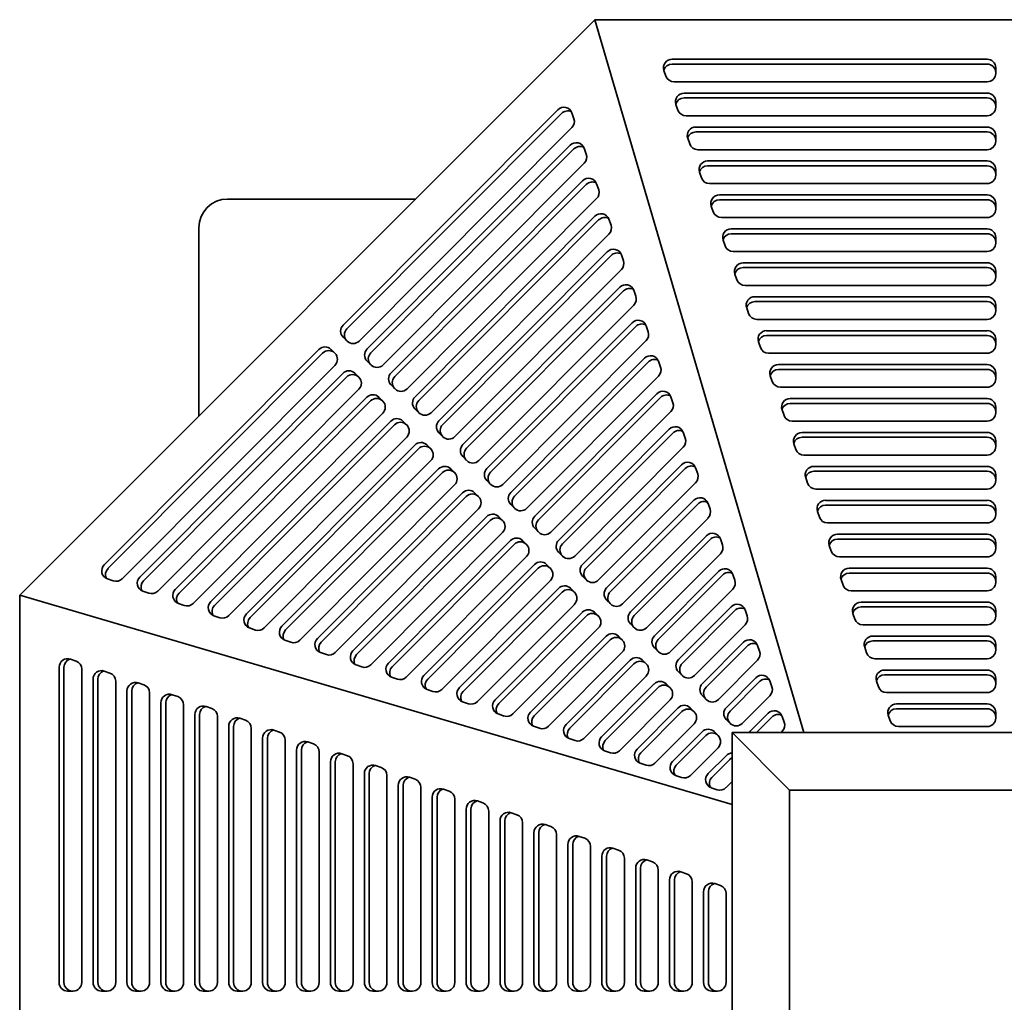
# Model space of a CAD drawing. Header units: millimetres. Extents: x 288 to 973, y 102 to 790.
# Tile 3 of 4: x 288 to 631, y 447 to 790. Entities that reach past the tile are written whole.
import ezdxf

# ---------------------------------------------------------------- set-up
doc = ezdxf.new("R2010")
doc.units = ezdxf.units.MM
doc.header["$LTSCALE"] = 3
doc.layers.add('Krawędzie widoczne(ISO)', color=7, linetype='Continuous', lineweight=35, true_color=0x262659)

msp = doc.modelspace()

# ---------------------------------------------------------------- linework, layer by layer
at = {"layer": 'Krawędzie widoczne(ISO)'}
for p, q in [((287.5, 588.87), (488.13, 789.5)), ((488.13, 789.5), (771.87, 789.5)), ((488.13, 789.5), (561.03, 541)), ((515.05, 775.74), (624.92, 775.74)), ((515.05, 774.06), (624.92, 774.06)), ((627.92, 772.78), (627.92, 770.81)), ((512.9, 769.85), (512.22, 771.82)), ((624.92, 767.86), (515.74, 767.86)), ((519.22, 763.91), (624.92, 763.91)), ((517.06, 758.03), (516.38, 760)), ((519.22, 762.23), (624.92, 762.23)), ((627.92, 760.96), (627.92, 758.98)), ((400.33, 683.06), (475.19, 758.12)), ((401.63, 681.76), (476.48, 756.82)), ((480.08, 757.06), (480.8, 755)), ((624.92, 756.03), (519.9, 756.03)), ((523.33, 752.08), (624.92, 752.08)), ((480.08, 751.89), (405.9, 677.51)), ((523.33, 750.4), (624.92, 750.4)), ((627.92, 749.13), (627.92, 747.16)), ((408.68, 674.73), (479.5, 745.74)), ((521.18, 746.2), (520.49, 748.17)), ((409.98, 673.43), (480.8, 744.44)), ((484.4, 744.68), (485.12, 742.62)), ((624.92, 744.2), (524.02, 744.2)), ((484.4, 739.52), (414.25, 669.18)), ((527.45, 740.26), (624.92, 740.26)), ((527.45, 738.57), (624.92, 738.57)), ((525.29, 734.37), (524.61, 736.34)), ((627.92, 737.3), (627.92, 735.33)), ((417.04, 666.4), (483.82, 733.37)), ((418.34, 665.1), (485.12, 732.07)), ((488.72, 732.31), (489.44, 730.24)), ((624.92, 732.37), (528.13, 732.37)), ((531.56, 728.43), (624.92, 728.43)), ((425.63, 727), (360, 727)), ((488.71, 727.14), (422.61, 660.85)), ((531.56, 726.74), (624.92, 726.74)), ((627.92, 725.47), (627.92, 723.5)), ((529.41, 722.54), (528.72, 724.51)), ((425.39, 658.07), (488.14, 720.99)), ((426.69, 656.77), (489.43, 719.69)), ((493.03, 719.93), (493.75, 717.87)), ((624.92, 720.54), (532.25, 720.54)), ((350, 717), (350, 651.37)), ((493.03, 714.76), (430.96, 652.52)), ((535.68, 716.6), (624.92, 716.6)), ((535.68, 714.91), (624.92, 714.91)), ((533.52, 710.71), (532.84, 712.68)), ((627.92, 713.64), (627.92, 711.67)), ((433.74, 649.74), (492.45, 708.61)), ((497.35, 707.55), (498.07, 705.49)), ((624.92, 708.71), (536.36, 708.71)), ((435.04, 648.44), (493.75, 707.32)), ((539.79, 704.77), (624.92, 704.77)), ((497.35, 702.39), (439.31, 644.19)), ((537.64, 698.88), (536.95, 700.85)), ((539.79, 703.09), (624.92, 703.09)), ((627.92, 701.81), (627.92, 699.84)), ((442.09, 641.41), (496.77, 696.24)), ((443.39, 640.12), (498.07, 694.94)), ((501.67, 695.18), (502.39, 693.12)), ((624.92, 696.89), (540.48, 696.89)), ((543.9, 692.94), (624.92, 692.94)), ((543.9, 691.26), (624.92, 691.26)), ((501.66, 690.01), (447.66, 635.86)), ((541.75, 687.06), (541.07, 689.03)), ((627.92, 689.99), (627.92, 688.01)), ((450.45, 633.09), (501.09, 683.86)), ((624.92, 685.06), (544.59, 685.06)), ((451.75, 631.79), (502.38, 682.56)), ((505.98, 682.8), (506.7, 680.74)), ((548.02, 681.11), (624.92, 681.11)), ((401.69, 677.47), (400.3, 678.85)), ((505.98, 677.64), (456.02, 627.53)), ((545.87, 675.23), (545.18, 677.2)), ((548.02, 679.43), (624.92, 679.43)), ((627.92, 678.16), (627.92, 676.19)), ((317, 599.51), (391.86, 674.56)), ((318.3, 598.21), (393.16, 673.26)), ((396.06, 674.61), (397.46, 673.22)), ((397.36, 673.31), (397.54, 673.13)), ((624.92, 673.23), (548.71, 673.23)), ((410.05, 669.14), (408.65, 670.52)), ((458.8, 624.76), (505.4, 671.49)), ((460.1, 623.46), (506.7, 670.19)), ((510.3, 670.43), (511.02, 668.36)), ((397.43, 669.01), (323.25, 594.63)), ((329.39, 595.22), (400.21, 666.23)), ((404.42, 666.28), (405.81, 664.89)), ((552.13, 669.29), (624.92, 669.29)), ((552.13, 667.6), (624.92, 667.6)), ((627.92, 666.33), (627.92, 664.36)), ((330.69, 593.92), (401.51, 664.94)), ((405.72, 664.98), (405.89, 664.8)), ((510.3, 665.26), (464.37, 619.2)), ((549.98, 663.4), (549.3, 665.37)), ((405.78, 660.68), (335.63, 590.34)), ((418.4, 660.81), (417.01, 662.2)), ((624.92, 661.4), (552.82, 661.4)), ((341.78, 590.94), (408.56, 657.91)), ((343.08, 589.64), (409.86, 656.61)), ((412.77, 657.95), (414.16, 656.56)), ((414.07, 656.65), (414.25, 656.47)), ((467.15, 616.43), (509.72, 659.11)), ((468.45, 615.13), (511.02, 657.81)), ((514.62, 658.05), (515.34, 655.99)), ((556.25, 657.46), (624.92, 657.46)), ((426.75, 652.48), (425.36, 653.87)), ((514.61, 652.88), (472.72, 610.88)), ((554.1, 651.57), (553.41, 653.54)), ((556.25, 655.77), (624.92, 655.77)), ((627.92, 654.5), (627.92, 652.53)), ((414.13, 652.35), (348.02, 586.06)), ((354.17, 586.66), (416.92, 649.58)), ((421.12, 649.62), (422.51, 648.23)), ((624.92, 649.57), (556.93, 649.57)), ((355.47, 585.36), (418.21, 648.28)), ((422.42, 648.32), (422.6, 648.14)), ((475.5, 608.1), (514.04, 646.74)), ((518.93, 645.68), (519.65, 643.61)), ((560.36, 645.63), (624.92, 645.63)), ((422.48, 644.02), (360.41, 581.78)), ((435.1, 644.15), (433.71, 645.54)), ((476.8, 606.8), (515.34, 645.44)), ((560.36, 643.94), (624.92, 643.94)), ((627.92, 642.67), (627.92, 640.7)), ((366.56, 582.38), (425.27, 641.25)), ((367.86, 581.08), (426.57, 639.95)), ((429.47, 641.29), (430.87, 639.9)), ((430.77, 639.99), (430.95, 639.81)), ((518.93, 640.51), (481.07, 602.55)), ((558.21, 639.74), (557.53, 641.71)), ((430.84, 635.69), (372.8, 577.5)), ((443.46, 635.82), (442.06, 637.21)), ((624.92, 637.74), (561.05, 637.74)), ((378.95, 578.09), (433.62, 632.92)), ((437.83, 632.96), (439.22, 631.57)), ((483.86, 599.77), (518.35, 634.36)), ((485.16, 598.47), (519.65, 633.06)), ((523.25, 633.3), (523.97, 631.24)), ((564.48, 633.8), (624.92, 633.8)), ((564.48, 632.12), (624.92, 632.12)), ((380.25, 576.8), (434.92, 631.62)), ((439.13, 631.66), (439.3, 631.48)), ((451.81, 627.49), (450.42, 628.88)), ((562.33, 627.91), (561.64, 629.88)), ((627.92, 630.84), (627.92, 628.87)), ((439.19, 627.37), (385.19, 573.22)), ((523.25, 628.13), (489.43, 594.22)), ((624.92, 625.91), (565.16, 625.91)), ((391.33, 573.81), (441.97, 624.59)), ((392.63, 572.51), (443.27, 623.29)), ((446.18, 624.63), (447.57, 623.24)), ((447.48, 623.33), (447.66, 623.15)), ((492.21, 591.44), (522.67, 621.98)), ((568.59, 621.97), (624.92, 621.97)), ((447.54, 619.04), (397.58, 568.93)), ((460.16, 619.16), (458.77, 620.55)), ((493.51, 590.14), (523.97, 620.68)), ((527.57, 620.92), (528.29, 618.86)), ((568.59, 620.29), (624.92, 620.29)), ((627.92, 619.02), (627.92, 617.04)), ((403.72, 569.53), (450.33, 616.26)), ((405.02, 568.23), (451.63, 614.96)), ((454.53, 616.3), (455.92, 614.91)), ((455.83, 615), (456.01, 614.83)), ((527.57, 615.76), (497.78, 585.89)), ((566.44, 616.08), (565.76, 618.06)), ((468.51, 610.83), (467.12, 612.22)), ((624.92, 614.09), (569.28, 614.09)), ((455.89, 610.71), (409.96, 564.65)), ((416.11, 565.25), (458.68, 607.93)), ((462.89, 607.97), (464.28, 606.58)), ((500.56, 583.11), (526.99, 609.61)), ((501.86, 581.81), (528.29, 608.31)), ((531.88, 608.55), (532.6, 606.48)), ((572.71, 610.14), (624.92, 610.14)), ((572.71, 608.46), (624.92, 608.46)), ((417.41, 563.95), (459.98, 606.63)), ((464.18, 606.67), (464.36, 606.5)), ((570.56, 604.26), (569.87, 606.23)), ((627.92, 607.19), (627.92, 605.22)), ((464.25, 602.38), (422.35, 560.37)), ((476.87, 602.5), (475.47, 603.89)), ((531.88, 603.38), (506.13, 577.56)), ((624.92, 602.26), (573.39, 602.26)), ((428.5, 560.97), (467.03, 599.6)), ((429.8, 559.67), (468.33, 598.3)), ((471.24, 599.64), (472.63, 598.26)), ((472.54, 598.34), (472.71, 598.17)), ((576.82, 598.32), (624.92, 598.32)), ((320.14, 593.9), (318.08, 594.61)), ((485.22, 594.18), (483.83, 595.56)), ((508.92, 574.78), (531.3, 597.23)), ((510.21, 573.48), (532.6, 595.93)), ((536.2, 596.17), (536.92, 594.11)), ((574.67, 592.43), (573.99, 594.4)), ((576.82, 596.63), (624.92, 596.63)), ((627.92, 595.36), (627.92, 593.39)), ((472.6, 594.05), (434.74, 556.09)), ((440.89, 556.68), (475.38, 591.27)), ((479.59, 591.31), (480.98, 589.93)), ((536.2, 591), (514.48, 569.23)), ((536, 515.98), (287.5, 588.87)), ((287.5, 305.14), (287.5, 588.87)), ((332.53, 589.61), (330.47, 590.33)), ((442.19, 555.38), (476.68, 589.97)), ((480.89, 590.02), (481.07, 589.84)), ((624.92, 590.43), (577.51, 590.43)), ((344.92, 585.33), (342.85, 586.05)), ((480.95, 585.72), (447.13, 551.81)), ((493.57, 585.85), (492.18, 587.23)), ((517.27, 566.45), (535.62, 584.86)), ((580.94, 586.49), (624.92, 586.49)), ((580.94, 584.8), (624.92, 584.8)), ((357.31, 581.05), (355.24, 581.76)), ((453.28, 552.4), (483.74, 582.94)), ((454.58, 551.1), (485.04, 581.64)), ((487.94, 582.99), (489.33, 581.6)), ((489.24, 581.69), (489.42, 581.51)), ((518.57, 565.15), (536.92, 583.56)), ((540.52, 583.8), (541.24, 581.73)), ((578.79, 580.6), (578.1, 582.57)), ((627.92, 583.53), (627.92, 581.56)), ((369.7, 576.77), (367.63, 577.48)), ((489.3, 577.39), (459.52, 547.52)), ((501.92, 577.52), (500.53, 578.91)), ((540.52, 578.63), (522.84, 560.9)), ((624.92, 578.6), (581.62, 578.6)), ((465.67, 548.12), (492.09, 574.61)), ((496.3, 574.66), (497.69, 573.27)), ((585.05, 574.66), (624.92, 574.66)), ((382.08, 572.49), (380.02, 573.2)), ((466.96, 546.82), (493.39, 573.32)), ((497.59, 573.36), (497.77, 573.18)), ((510.28, 569.19), (508.88, 570.58)), ((525.62, 558.12), (539.94, 572.48)), ((526.92, 556.83), (541.24, 571.18)), ((544.84, 571.42), (545.55, 569.36)), ((582.9, 568.77), (582.22, 570.74)), ((585.05, 572.97), (624.92, 572.97)), ((627.92, 571.7), (627.92, 569.73)), ((394.47, 568.2), (392.41, 568.92)), ((497.66, 569.06), (471.91, 543.24)), ((624.92, 566.77), (585.74, 566.77)), ((301.26, 453.92), (301.26, 563.78)), ((302.95, 453.92), (302.95, 563.78)), ((305.18, 566.62), (307.15, 565.94)), ((406.86, 563.92), (404.8, 564.63)), ((478.05, 543.84), (500.44, 566.29)), ((479.35, 542.54), (501.74, 564.99)), ((504.65, 566.33), (506.04, 564.94)), ((505.95, 565.03), (506.13, 564.85)), ((544.83, 566.25), (531.19, 552.57)), ((309.15, 563.1), (309.15, 453.92)), ((317.01, 562.46), (318.98, 561.77)), ((419.25, 559.64), (417.19, 560.35)), ((506.01, 560.73), (484.29, 538.96)), ((518.63, 560.86), (517.24, 562.25)), ((533.97, 549.8), (544.25, 560.1)), ((589.17, 562.83), (624.92, 562.83)), ((589.17, 561.15), (624.92, 561.15)), ((627.92, 559.87), (627.92, 557.9)), ((313.09, 453.92), (313.09, 559.62)), ((314.78, 453.92), (314.78, 559.62)), ((320.98, 558.94), (320.98, 453.92)), ((328.84, 558.34), (330.81, 557.66)), ((490.44, 539.55), (508.79, 557.96)), ((491.74, 538.26), (510.09, 556.66)), ((513, 558), (514.39, 556.61)), ((514.3, 556.7), (514.48, 556.52)), ((535.27, 548.5), (545.55, 558.8)), ((549.15, 559.04), (549.87, 556.98)), ((587.02, 556.94), (586.33, 558.91)), ((324.92, 453.92), (324.92, 555.51)), ((326.6, 453.92), (326.6, 555.51)), ((332.81, 554.82), (332.81, 453.92)), ((340.66, 554.23), (342.64, 553.54)), ((431.64, 555.36), (429.57, 556.07)), ((526.98, 552.53), (525.59, 553.92)), ((549.15, 553.88), (539.54, 544.24)), ((624.92, 554.94), (589.85, 554.94)), ((336.75, 453.92), (336.75, 551.39)), ((338.43, 453.92), (338.43, 551.39)), ((344.63, 550.71), (344.63, 453.92)), ((352.49, 550.11), (354.46, 549.43)), ((444.03, 551.07), (441.96, 551.79)), ((514.36, 552.4), (496.68, 534.68)), ((502.83, 535.27), (517.15, 549.63)), ((521.35, 549.67), (522.75, 548.28)), ((593.28, 551), (624.92, 551)), ((348.58, 453.92), (348.58, 547.28)), ((350.26, 453.92), (350.26, 547.28)), ((356.46, 546.59), (356.46, 453.92)), ((456.42, 546.79), (454.35, 547.51)), ((504.13, 533.97), (518.45, 548.33)), ((522.65, 548.37), (522.83, 548.19)), ((542.33, 541.47), (548.57, 547.73)), ((544.46, 541), (549.87, 546.43)), ((553.47, 546.67), (554.19, 544.61)), ((591.13, 545.11), (590.44, 547.09)), ((593.28, 549.32), (624.92, 549.32)), ((627.92, 548.04), (627.92, 546.07)), ((360.41, 453.92), (360.41, 543.16)), ((362.09, 453.92), (362.09, 543.16)), ((364.32, 546), (366.29, 545.31)), ((468.8, 542.51), (466.74, 543.22)), ((522.72, 544.07), (509.07, 530.39)), ((535.33, 544.2), (533.94, 545.59)), ((624.92, 543.12), (593.97, 543.12)), ((368.29, 542.48), (368.29, 453.92)), ((376.15, 541.88), (378.12, 541.2)), ((515.22, 530.99), (525.5, 541.3)), ((516.52, 529.69), (526.8, 540)), ((529.71, 541.34), (531.1, 539.95)), ((531.01, 540.04), (531.18, 539.86)), ((556, 521), (536, 541)), ((536, 541), (536, 353)), ((724, 541), (536, 541)), ((553.47, 541.5), (552.97, 541)), ((372.23, 453.92), (372.23, 539.05)), ((373.92, 453.92), (373.92, 539.05)), ((380.12, 538.36), (380.12, 453.92)), ((387.98, 537.77), (389.95, 537.08)), ((481.19, 538.23), (479.13, 538.94)), ((531.07, 535.75), (521.46, 526.11)), ((384.06, 453.92), (384.06, 534.93)), ((385.75, 453.92), (385.75, 534.93)), ((391.95, 534.25), (391.95, 453.92)), ((399.81, 533.65), (401.78, 532.97)), ((493.58, 533.95), (491.52, 534.66)), ((527.61, 526.71), (533.85, 532.97)), ((395.89, 453.92), (395.89, 530.82)), ((397.58, 453.92), (397.58, 530.82)), ((403.78, 530.13), (403.78, 453.92)), ((411.64, 529.54), (413.61, 528.85)), ((505.97, 529.66), (503.9, 530.38)), ((528.91, 525.41), (535.15, 531.67)), ((407.72, 453.92), (407.72, 526.7)), ((409.4, 453.92), (409.4, 526.7)), ((415.6, 526.02), (415.6, 453.92)), ((518.36, 525.38), (516.29, 526.09)), ((419.55, 453.92), (419.55, 522.59)), ((421.23, 453.92), (421.23, 522.59)), ((423.46, 525.43), (425.44, 524.74)), ((536, 523.99), (533.85, 521.83)), ((427.43, 521.9), (427.43, 453.92)), ((435.29, 521.31), (437.26, 520.62)), ((530.75, 521.1), (528.68, 521.81)), ((556, 373), (556, 521)), ((556, 521), (704, 521)), ((431.38, 453.92), (431.38, 518.47)), ((433.06, 453.92), (433.06, 518.47)), ((439.26, 517.79), (439.26, 453.92)), ((447.12, 517.2), (449.09, 516.51)), ((443.2, 453.92), (443.2, 514.36)), ((444.89, 453.92), (444.89, 514.36)), ((451.09, 513.67), (451.09, 453.92)), ((458.95, 513.08), (460.92, 512.39)), ((455.03, 453.92), (455.03, 510.24)), ((456.72, 453.92), (456.72, 510.24)), ((462.92, 509.56), (462.92, 453.92)), ((470.78, 508.97), (472.75, 508.28)), ((466.86, 453.92), (466.86, 506.13)), ((468.55, 453.92), (468.55, 506.13)), ((474.75, 505.44), (474.75, 453.92)), ((482.61, 504.85), (484.58, 504.17)), ((478.69, 453.92), (478.69, 502.01)), ((480.37, 453.92), (480.37, 502.01)), ((486.58, 501.33), (486.58, 453.92)), ((494.43, 500.74), (496.41, 500.05)), ((490.52, 453.92), (490.52, 497.9)), ((492.2, 453.92), (492.2, 497.9)), ((498.4, 497.21), (498.4, 453.92)), ((506.26, 496.62), (508.23, 495.94)), ((502.35, 453.92), (502.35, 493.78)), ((504.03, 453.92), (504.03, 493.78)), ((510.23, 493.1), (510.23, 453.92)), ((518.09, 492.51), (520.06, 491.82)), ((514.17, 453.92), (514.17, 489.67)), ((515.86, 453.92), (515.86, 489.67)), ((522.06, 488.98), (522.06, 453.92)), ((529.92, 488.39), (531.89, 487.71)), ((526, 453.92), (526, 485.55)), ((527.69, 453.92), (527.69, 485.55)), ((533.89, 484.87), (533.89, 453.92)), ((306.19, 450.92), (304.22, 450.92)), ((318.02, 450.92), (316.05, 450.92)), ((329.85, 450.92), (327.88, 450.92)), ((341.68, 450.92), (339.71, 450.92)), ((353.51, 450.92), (351.53, 450.92)), ((365.33, 450.92), (363.36, 450.92)), ((377.16, 450.92), (375.19, 450.92)), ((388.99, 450.92), (387.02, 450.92)), ((400.82, 450.92), (398.85, 450.92)), ((412.65, 450.92), (410.68, 450.92)), ((424.48, 450.92), (422.5, 450.92)), ((436.3, 450.92), (434.33, 450.92)), ((448.13, 450.92), (446.16, 450.92)), ((459.96, 450.92), (457.99, 450.92)), ((471.79, 450.92), (469.82, 450.92)), ((483.62, 450.92), (481.65, 450.92)), ((495.45, 450.92), (493.48, 450.92)), ((507.27, 450.92), (505.3, 450.92)), ((519.1, 450.92), (517.13, 450.92)), ((530.93, 450.92), (528.96, 450.92))]:
    msp.add_line(p, q, dxfattribs=at)
msp.add_arc((360, 717), 10, 90, 180, dxfattribs=at)
for centre, major_axis, ratio, start_param, end_param in [((515.05, 772.78), (-3, 0), 0.985702, 4.712389, 6.613523), ((515.05, 771.1), (-3, 0), 0.985702, 4.712389, 5.994283), ((624.92, 772.78), (3, 0), 0.985702, 0, 1.570796), ((624.92, 771.1), (3, 0), 0.985702, 0, 1.570796), ((515.74, 770.81), (-3, 0), 0.985702, 0.330338, 1.570796), ((624.92, 770.81), (3, 0), 0.985702, 4.712389, 6.283185), ((519.22, 760.96), (-3, 0), 0.985702, 4.712389, 6.613523), ((624.92, 760.96), (3, 0), 0.985702, 0, 1.570796), ((477.27, 756.04), (2.12, 2.12), 0.982976, 5.840081, 7.855368), ((519.22, 759.27), (-3, 0), 0.985702, 4.712389, 5.994283), ((624.92, 759.27), (3, 0), 0.985702, 0, 1.570796), ((624.92, 758.98), (3, 0), 0.985702, 4.712389, 6.283185), ((478.57, 754.74), (2.12, 2.12), 0.982976, 0.316799, 1.572183), ((519.9, 758.98), (-3, 0), 0.985702, 0.330338, 1.570796), ((477.99, 753.97), (-2.12, -2.12), 0.982976, 1.572183, 2.698488), ((523.33, 749.13), (-3, 0), 0.985702, 4.712389, 6.613523), ((624.92, 749.13), (3, 0), 0.985702, 0, 1.570796), ((523.33, 747.44), (-3, 0), 0.985702, 4.712389, 5.994283), ((624.92, 747.44), (3, 0), 0.985702, 0, 1.570796), ((481.59, 743.66), (2.12, 2.12), 0.982976, 5.840081, 7.855368), ((482.89, 742.36), (2.12, 2.12), 0.982976, 0.316799, 1.572183), ((524.02, 747.16), (-3, 0), 0.985702, 0.330338, 1.570796), ((624.92, 747.16), (3, 0), 0.985702, 4.712389, 6.283185), ((482.31, 741.6), (-2.12, -2.12), 0.982976, 1.572183, 2.698488), ((527.45, 737.3), (-3, 0), 0.985702, 4.712389, 6.613523), ((527.45, 735.61), (-3, 0), 0.985702, 4.712389, 5.994283), ((624.92, 737.3), (3, 0), 0.985702, 0, 1.570796), ((624.92, 735.61), (3, 0), 0.985702, 0, 1.570796), ((624.92, 735.33), (3, 0), 0.985702, 4.712389, 6.283185), ((485.91, 731.28), (2.12, 2.12), 0.982976, 5.840081, 7.855368), ((487.21, 729.99), (2.12, 2.12), 0.982976, 0.316799, 1.572183), ((528.13, 735.33), (-3, 0), 0.985702, 0.330338, 1.570796), ((486.63, 729.22), (-2.12, -2.12), 0.982976, 1.572183, 2.698488), ((531.56, 725.47), (-3, 0), 0.985702, 4.712389, 6.613523), ((624.92, 725.47), (3, 0), 0.985702, 0, 1.570796), ((531.56, 723.79), (-3, 0), 0.985702, 4.712389, 5.994283), ((624.92, 723.79), (3, 0), 0.985702, 0, 1.570796), ((490.22, 718.91), (2.12, 2.12), 0.982976, 5.840081, 7.855368), ((532.25, 723.5), (-3, 0), 0.985702, 0.330338, 1.570796), ((624.92, 723.5), (3, 0), 0.985702, 4.712389, 6.283185), ((491.52, 717.61), (2.12, 2.12), 0.982976, 0.316799, 1.572183), ((490.94, 716.85), (-2.12, -2.12), 0.982976, 1.572183, 2.698488), ((535.68, 713.64), (-3, 0), 0.985702, 4.712389, 6.613523), ((535.68, 711.96), (-3, 0), 0.985702, 4.712389, 5.994283), ((624.92, 713.64), (3, 0), 0.985702, 0, 1.570796), ((624.92, 711.96), (3, 0), 0.985702, 0, 1.570796), ((624.92, 711.67), (3, 0), 0.985702, 4.712389, 6.283185), ((494.54, 706.53), (2.12, 2.12), 0.982976, 5.840081, 7.855368), ((495.84, 705.23), (2.12, 2.12), 0.982976, 0.316799, 1.572183), ((536.36, 711.67), (-3, 0), 0.985702, 0.330338, 1.570796), ((495.26, 704.47), (-2.12, -2.12), 0.982976, 1.572183, 2.698488), ((539.79, 701.81), (-3, 0), 0.985702, 4.712389, 6.613523), ((624.92, 701.81), (3, 0), 0.985702, 0, 1.570796), ((539.79, 700.13), (-3, 0), 0.985702, 4.712389, 5.994283), ((624.92, 700.13), (3, 0), 0.985702, 0, 1.570796), ((498.86, 694.16), (2.12, 2.12), 0.982976, 5.840081, 7.855368), ((540.48, 699.84), (-3, 0), 0.985702, 0.330338, 1.570796), ((624.92, 699.84), (3, 0), 0.985702, 4.712389, 6.283185), ((500.16, 692.86), (2.12, 2.12), 0.982976, 0.316799, 1.572183), ((499.58, 692.09), (-2.12, -2.12), 0.982976, 1.572183, 2.698488), ((543.9, 689.99), (-3, 0), 0.985702, 4.712389, 6.613523), ((543.9, 688.3), (-3, 0), 0.985702, 4.712389, 5.994283), ((624.92, 689.99), (3, 0), 0.985702, 0, 1.570796), ((624.92, 688.3), (3, 0), 0.985702, 0, 1.570796), ((544.59, 688.01), (-3, 0), 0.985702, 0.330338, 1.570796), ((624.92, 688.01), (3, 0), 0.985702, 4.712389, 6.283185), ((503.17, 681.78), (2.12, 2.12), 0.982976, 5.840081, 7.855368), ((504.47, 680.48), (2.12, 2.12), 0.982976, 0.316799, 1.572183), ((402.42, 680.98), (-2.12, -2.12), 0.982976, 4.713776, 6.284572), ((403.72, 679.68), (-2.12, -2.12), 0.982976, 4.713776, 6.242999), ((503.89, 679.72), (-2.12, -2.12), 0.982976, 1.572183, 2.698488), ((548.02, 678.16), (-3, 0), 0.985702, 4.712389, 6.613523), ((624.92, 678.16), (3, 0), 0.985702, 0, 1.570796), ((403.81, 679.59), (-2.12, -2.12), 0.982976, 0.001387, 1.572183), ((548.02, 676.47), (-3, 0), 0.985702, 4.712389, 5.994283), ((624.92, 676.47), (3, 0), 0.985702, 0, 1.570796), ((393.95, 672.48), (2.12, 2.12), 0.982976, 0.001387, 1.572183), ((395.25, 671.18), (2.12, 2.12), 0.982976, 0.001387, 1.572183), ((395.34, 671.09), (2.12, 2.12), 0.982976, 4.713776, 6.284572), ((410.77, 672.65), (-2.12, -2.12), 0.982976, 4.713776, 6.284572), ((412.07, 671.35), (-2.12, -2.12), 0.982976, 4.713776, 6.242999), ((548.71, 676.19), (-3, 0), 0.985702, 0.330338, 1.570796), ((624.92, 676.19), (3, 0), 0.985702, 4.712389, 6.283185), ((507.49, 669.4), (2.12, 2.12), 0.982976, 5.840081, 7.855368), ((508.79, 668.11), (2.12, 2.12), 0.982976, 0.316799, 1.572183), ((402.3, 664.15), (2.12, 2.12), 0.982976, 0.001387, 1.572183), ((412.16, 671.26), (-2.12, -2.12), 0.982976, 0.001387, 1.572183), ((419.12, 664.32), (-2.12, -2.12), 0.982976, 4.713776, 6.284572), ((508.21, 667.34), (-2.12, -2.12), 0.982976, 1.572183, 2.698488), ((552.13, 666.33), (-3, 0), 0.985702, 4.712389, 6.613523), ((552.13, 664.64), (-3, 0), 0.985702, 4.712389, 5.994283), ((624.92, 666.33), (3, 0), 0.985702, 0, 1.570796), ((624.92, 664.64), (3, 0), 0.985702, 0, 1.570796), ((403.6, 662.85), (2.12, 2.12), 0.982976, 0.001387, 1.572183), ((403.69, 662.76), (2.12, 2.12), 0.982976, 4.713776, 6.284572), ((420.42, 663.02), (-2.12, -2.12), 0.982976, 4.713776, 6.242999), ((552.82, 664.36), (-3, 0), 0.985702, 0.330338, 1.570796), ((624.92, 664.36), (3, 0), 0.985702, 4.712389, 6.283185), ((420.52, 662.93), (-2.12, -2.12), 0.982976, 0.001387, 1.572183), ((511.81, 657.03), (2.12, 2.12), 0.982976, 5.840081, 7.855368), ((410.65, 655.82), (2.12, 2.12), 0.982976, 0.001387, 1.572183), ((411.95, 654.52), (2.12, 2.12), 0.982976, 0.001387, 1.572183), ((412.04, 654.43), (2.12, 2.12), 0.982976, 4.713776, 6.284572), ((427.48, 655.99), (-2.12, -2.12), 0.982976, 4.713776, 6.284572), ((428.78, 654.69), (-2.12, -2.12), 0.982976, 4.713776, 6.242999), ((513.11, 655.73), (2.12, 2.12), 0.982976, 0.316799, 1.572183), ((512.53, 654.97), (-2.12, -2.12), 0.982976, 1.572183, 2.698488), ((556.25, 654.5), (-3, 0), 0.985702, 4.712389, 6.613523), ((624.92, 654.5), (3, 0), 0.985702, 0, 1.570796), ((428.87, 654.6), (-2.12, -2.12), 0.982976, 0.001387, 1.572183), ((556.25, 652.82), (-3, 0), 0.985702, 4.712389, 5.994283), ((624.92, 652.82), (3, 0), 0.985702, 0, 1.570796), ((624.92, 652.53), (3, 0), 0.985702, 4.712389, 6.283185), ((419, 647.49), (2.12, 2.12), 0.982976, 0.001387, 1.572183), ((420.3, 646.19), (2.12, 2.12), 0.982976, 0.001387, 1.572183), ((435.83, 647.66), (-2.12, -2.12), 0.982976, 4.713776, 6.284572), ((556.93, 652.53), (-3, 0), 0.985702, 0.330338, 1.570796), ((420.4, 646.11), (2.12, 2.12), 0.982976, 4.713776, 6.284572), ((437.13, 646.36), (-2.12, -2.12), 0.982976, 4.713776, 6.242999), ((516.12, 644.65), (2.12, 2.12), 0.982976, 5.840081, 7.855368), ((517.42, 643.35), (2.12, 2.12), 0.982976, 0.316799, 1.572183), ((560.36, 642.67), (-3, 0), 0.985702, 4.712389, 6.613523), ((624.92, 642.67), (3, 0), 0.985702, 0, 1.570796), ((427.36, 639.16), (2.12, 2.12), 0.982976, 0.001387, 1.572183), ((437.22, 646.27), (-2.12, -2.12), 0.982976, 0.001387, 1.572183), ((516.84, 642.59), (-2.12, -2.12), 0.982976, 1.572183, 2.698488), ((560.36, 640.99), (-3, 0), 0.985702, 4.712389, 5.994283), ((624.92, 640.99), (3, 0), 0.985702, 0, 1.570796), ((428.66, 637.87), (2.12, 2.12), 0.982976, 0.001387, 1.572183), ((428.75, 637.78), (2.12, 2.12), 0.982976, 4.713776, 6.284572), ((444.18, 639.33), (-2.12, -2.12), 0.982976, 4.713776, 6.284572), ((445.48, 638.03), (-2.12, -2.12), 0.982976, 4.713776, 6.242999), ((561.05, 640.7), (-3, 0), 0.985702, 0.330338, 1.570796), ((624.92, 640.7), (3, 0), 0.985702, 4.712389, 6.283185), ((445.57, 637.94), (-2.12, -2.12), 0.982976, 0.001387, 1.572183), ((520.44, 632.28), (2.12, 2.12), 0.982976, 5.840081, 7.855368), ((435.71, 630.84), (2.12, 2.12), 0.982976, 0.001387, 1.572183), ((437.01, 629.54), (2.12, 2.12), 0.982976, 0.001387, 1.572183), ((452.54, 631), (-2.12, -2.12), 0.982976, 4.713776, 6.284572), ((521.74, 630.98), (2.12, 2.12), 0.982976, 0.316799, 1.572183), ((564.48, 630.84), (-3, 0), 0.985702, 4.712389, 6.613523), ((564.48, 629.16), (-3, 0), 0.985702, 4.712389, 5.994283), ((624.92, 630.84), (3, 0), 0.985702, 0, 1.570796), ((624.92, 629.16), (3, 0), 0.985702, 0, 1.570796), ((437.1, 629.45), (2.12, 2.12), 0.982976, 4.713776, 6.284572), ((453.83, 629.7), (-2.12, -2.12), 0.982976, 4.713776, 6.242999), ((521.16, 630.21), (-2.12, -2.12), 0.982976, 1.572183, 2.698488), ((624.92, 628.87), (3, 0), 0.985702, 4.712389, 6.283185), ((444.06, 622.51), (2.12, 2.12), 0.982976, 0.001387, 1.572183), ((453.93, 629.62), (-2.12, -2.12), 0.982976, 0.001387, 1.572183), ((565.16, 628.87), (-3, 0), 0.985702, 0.330338, 1.570796), ((445.36, 621.21), (2.12, 2.12), 0.982976, 0.001387, 1.572183), ((445.45, 621.12), (2.12, 2.12), 0.982976, 4.713776, 6.284572), ((460.89, 622.67), (-2.12, -2.12), 0.982976, 4.713776, 6.284572), ((462.19, 621.38), (-2.12, -2.12), 0.982976, 4.713776, 6.242999), ((524.76, 619.9), (2.12, 2.12), 0.982976, 5.840081, 7.855368), ((526.06, 618.6), (2.12, 2.12), 0.982976, 0.316799, 1.572183), ((568.59, 619.02), (-3, 0), 0.985702, 4.712389, 6.613523), ((624.92, 619.02), (3, 0), 0.985702, 0, 1.570796), ((462.28, 621.29), (-2.12, -2.12), 0.982976, 0.001387, 1.572183), ((525.48, 617.84), (-2.12, -2.12), 0.982976, 1.572183, 2.698488), ((568.59, 617.33), (-3, 0), 0.985702, 4.712389, 5.994283), ((624.92, 617.33), (3, 0), 0.985702, 0, 1.570796), ((452.41, 614.18), (2.12, 2.12), 0.982976, 0.001387, 1.572183), ((453.71, 612.88), (2.12, 2.12), 0.982976, 0.001387, 1.572183), ((453.81, 612.79), (2.12, 2.12), 0.982976, 4.713776, 6.284572), ((469.24, 614.35), (-2.12, -2.12), 0.982976, 4.713776, 6.284572), ((470.54, 613.05), (-2.12, -2.12), 0.982976, 4.713776, 6.242999), ((569.28, 617.04), (-3, 0), 0.985702, 0.330338, 1.570796), ((624.92, 617.04), (3, 0), 0.985702, 4.712389, 6.283185), ((460.77, 605.85), (2.12, 2.12), 0.982976, 0.001387, 1.572183), ((470.63, 612.96), (-2.12, -2.12), 0.982976, 0.001387, 1.572183), ((477.59, 606.02), (-2.12, -2.12), 0.982976, 4.713776, 6.284572), ((529.07, 607.53), (2.12, 2.12), 0.982976, 5.840081, 7.855368), ((530.37, 606.23), (2.12, 2.12), 0.982976, 0.316799, 1.572183), ((572.71, 607.19), (-3, 0), 0.985702, 4.712389, 6.613523), ((572.71, 605.5), (-3, 0), 0.985702, 4.712389, 5.994283), ((624.92, 607.19), (3, 0), 0.985702, 0, 1.570796), ((624.92, 605.5), (3, 0), 0.985702, 0, 1.570796), ((462.07, 604.55), (2.12, 2.12), 0.982976, 0.001387, 1.572183), ((462.16, 604.46), (2.12, 2.12), 0.982976, 4.713776, 6.284572), ((478.89, 604.72), (-2.12, -2.12), 0.982976, 4.713776, 6.242999), ((529.79, 605.46), (-2.12, -2.12), 0.982976, 1.572183, 2.698488), ((624.92, 605.22), (3, 0), 0.985702, 4.712389, 6.283185), ((478.99, 604.63), (-2.12, -2.12), 0.982976, 0.001387, 1.572183), ((573.39, 605.22), (-3, 0), 0.985702, 0.330338, 1.570796), ((319.09, 597.42), (-2.12, -2.12), 0.982976, 4.713776, 6.729063), ((320.39, 596.12), (-2.12, -2.12), 0.982976, 4.713776, 5.966386), ((469.12, 597.52), (2.12, 2.12), 0.982976, 0.001387, 1.572183), ((470.42, 596.22), (2.12, 2.12), 0.982976, 0.001387, 1.572183), ((470.51, 596.13), (2.12, 2.12), 0.982976, 4.713776, 6.284572), ((485.95, 597.69), (-2.12, -2.12), 0.982976, 4.713776, 6.284572), ((487.24, 596.39), (-2.12, -2.12), 0.982976, 4.713776, 6.242999), ((533.39, 595.15), (2.12, 2.12), 0.982976, 5.840081, 7.855368), ((576.82, 595.36), (-3, 0), 0.985702, 4.712389, 6.613523), ((624.92, 595.36), (3, 0), 0.985702, 0, 1.570796), ((321.16, 596.71), (-2.12, -2.12), 0.982976, 0.445878, 1.572183), ((331.48, 593.14), (-2.12, -2.12), 0.982976, 4.713776, 6.729063), ((487.34, 596.3), (-2.12, -2.12), 0.982976, 0.001387, 1.572183), ((534.69, 593.85), (2.12, 2.12), 0.982976, 0.316799, 1.572183), ((576.82, 593.67), (-3, 0), 0.985702, 4.712389, 5.994283), ((624.92, 593.67), (3, 0), 0.985702, 0, 1.570796), ((332.78, 591.84), (-2.12, -2.12), 0.982976, 4.713776, 5.966386), ((343.87, 588.86), (-2.12, -2.12), 0.982976, 4.713776, 6.729063), ((477.47, 589.19), (2.12, 2.12), 0.982976, 0.001387, 1.572183), ((478.77, 587.89), (2.12, 2.12), 0.982976, 0.001387, 1.572183), ((494.3, 589.36), (-2.12, -2.12), 0.982976, 4.713776, 6.284572), ((534.11, 593.09), (-2.12, -2.12), 0.982976, 1.572183, 2.698488), ((577.51, 593.39), (-3, 0), 0.985702, 0.330338, 1.570796), ((624.92, 593.39), (3, 0), 0.985702, 4.712389, 6.283185), ((333.55, 592.43), (-2.12, -2.12), 0.982976, 0.445878, 1.572183), ((345.17, 587.56), (-2.12, -2.12), 0.982976, 4.713776, 5.966386), ((478.86, 587.8), (2.12, 2.12), 0.982976, 4.713776, 6.284572), ((495.6, 588.06), (-2.12, -2.12), 0.982976, 4.713776, 6.242999), ((345.93, 588.14), (-2.12, -2.12), 0.982976, 0.445878, 1.572183), ((356.26, 584.58), (-2.12, -2.12), 0.982976, 4.713776, 6.729063), ((357.56, 583.28), (-2.12, -2.12), 0.982976, 4.713776, 5.966386), ((485.82, 580.86), (2.12, 2.12), 0.982976, 0.001387, 1.572183), ((495.69, 587.97), (-2.12, -2.12), 0.982976, 0.001387, 1.572183), ((537.71, 582.77), (2.12, 2.12), 0.982976, 5.840081, 7.855368), ((539.01, 581.47), (2.12, 2.12), 0.982976, 0.316799, 1.572183), ((580.94, 583.53), (-3, 0), 0.985702, 4.712389, 6.613523), ((580.94, 581.84), (-3, 0), 0.985702, 4.712389, 5.994283), ((624.92, 583.53), (3, 0), 0.985702, 0, 1.570796), ((624.92, 581.84), (3, 0), 0.985702, 0, 1.570796), ((358.32, 583.86), (-2.12, -2.12), 0.982976, 0.445878, 1.572183), ((368.65, 580.29), (-2.12, -2.12), 0.982976, 4.713776, 6.729063), ((369.95, 579), (-2.12, -2.12), 0.982976, 4.713776, 5.966386), ((487.12, 579.56), (2.12, 2.12), 0.982976, 0.001387, 1.572183), ((487.22, 579.47), (2.12, 2.12), 0.982976, 4.713776, 6.284572), ((502.65, 581.03), (-2.12, -2.12), 0.982976, 4.713776, 6.284572), ((503.95, 579.73), (-2.12, -2.12), 0.982976, 4.713776, 6.242999), ((538.43, 580.71), (-2.12, -2.12), 0.982976, 1.572183, 2.698488), ((581.62, 581.56), (-3, 0), 0.985702, 0.330338, 1.570796), ((624.92, 581.56), (3, 0), 0.985702, 4.712389, 6.283185), ((370.71, 579.58), (-2.12, -2.12), 0.982976, 0.445878, 1.572183), ((381.03, 576.01), (-2.12, -2.12), 0.982976, 4.713776, 6.729063), ((504.04, 579.64), (-2.12, -2.12), 0.982976, 0.001387, 1.572183), ((382.33, 574.71), (-2.12, -2.12), 0.982976, 4.713776, 5.966386), ((393.42, 571.73), (-2.12, -2.12), 0.982976, 4.713776, 6.729063), ((494.18, 572.53), (2.12, 2.12), 0.982976, 0.001387, 1.572183), ((495.48, 571.23), (2.12, 2.12), 0.982976, 0.001387, 1.572183), ((511, 572.7), (-2.12, -2.12), 0.982976, 4.713776, 6.284572), ((542.02, 570.4), (2.12, 2.12), 0.982976, 5.840081, 7.855368), ((585.05, 571.7), (-3, 0), 0.985702, 4.712389, 6.613523), ((624.92, 571.7), (3, 0), 0.985702, 0, 1.570796), ((383.1, 575.3), (-2.12, -2.12), 0.982976, 0.445878, 1.572183), ((394.72, 570.43), (-2.12, -2.12), 0.982976, 4.713776, 5.966386), ((495.57, 571.14), (2.12, 2.12), 0.982976, 4.713776, 6.284572), ((512.3, 571.4), (-2.12, -2.12), 0.982976, 4.713776, 6.242999), ((543.32, 569.1), (2.12, 2.12), 0.982976, 0.316799, 1.572183), ((585.05, 570.02), (-3, 0), 0.985702, 4.712389, 5.994283), ((624.92, 570.02), (3, 0), 0.985702, 0, 1.570796), ((304.22, 563.78), (0, 3), 0.985702, 5.952847, 7.853982), ((305.91, 563.78), (0, 3), 0.985702, 0.288903, 1.570796), ((395.49, 571.02), (-2.12, -2.12), 0.982976, 0.445878, 1.572183), ((405.81, 567.45), (-2.12, -2.12), 0.982976, 4.713776, 6.729063), ((407.11, 566.15), (-2.12, -2.12), 0.982976, 4.713776, 5.966386), ((502.53, 564.2), (2.12, 2.12), 0.982976, 0.001387, 1.572183), ((512.4, 571.31), (-2.12, -2.12), 0.982976, 0.001387, 1.572183), ((542.74, 568.33), (-2.12, -2.12), 0.982976, 1.572183, 2.698488), ((585.74, 569.73), (-3, 0), 0.985702, 0.330338, 1.570796), ((624.92, 569.73), (3, 0), 0.985702, 4.712389, 6.283185), ((306.19, 563.1), (0, 3), 0.985702, 4.712389, 5.952847), ((407.88, 566.73), (-2.12, -2.12), 0.982976, 0.445878, 1.572183), ((418.2, 563.17), (-2.12, -2.12), 0.982976, 4.713776, 6.729063), ((419.5, 561.87), (-2.12, -2.12), 0.982976, 4.713776, 5.966386), ((503.83, 562.9), (2.12, 2.12), 0.982976, 0.001387, 1.572183), ((503.92, 562.82), (2.12, 2.12), 0.982976, 4.713776, 6.284572), ((519.36, 564.37), (-2.12, -2.12), 0.982976, 4.713776, 6.284572), ((520.66, 563.07), (-2.12, -2.12), 0.982976, 4.713776, 6.242999), ((316.05, 559.62), (0, 3), 0.985702, 5.952847, 7.853982), ((317.73, 559.62), (0, 3), 0.985702, 0.288903, 1.570796), ((318.02, 558.94), (0, 3), 0.985702, 4.712389, 5.952847), ((420.26, 562.45), (-2.12, -2.12), 0.982976, 0.445878, 1.572183), ((430.59, 558.88), (-2.12, -2.12), 0.982976, 4.713776, 6.729063), ((520.75, 562.98), (-2.12, -2.12), 0.982976, 0.001387, 1.572183), ((546.34, 558.02), (2.12, 2.12), 0.982976, 5.840081, 7.855368), ((547.64, 556.72), (2.12, 2.12), 0.982976, 0.316799, 1.572183), ((589.17, 559.87), (-3, 0), 0.985702, 4.712389, 6.613523), ((589.17, 558.19), (-3, 0), 0.985702, 4.712389, 5.994283), ((624.92, 559.87), (3, 0), 0.985702, 0, 1.570796), ((624.92, 558.19), (3, 0), 0.985702, 0, 1.570796), ((327.88, 555.51), (0, 3), 0.985702, 5.952847, 7.853982), ((329.56, 555.51), (0, 3), 0.985702, 0.288903, 1.570796), ((329.85, 554.82), (0, 3), 0.985702, 4.712389, 5.952847), ((431.89, 557.58), (-2.12, -2.12), 0.982976, 4.713776, 5.966386), ((442.98, 554.6), (-2.12, -2.12), 0.982976, 4.713776, 6.729063), ((510.88, 555.87), (2.12, 2.12), 0.982976, 0.001387, 1.572183), ((512.18, 554.58), (2.12, 2.12), 0.982976, 0.001387, 1.572183), ((512.27, 554.49), (2.12, 2.12), 0.982976, 4.713776, 6.284572), ((527.71, 556.04), (-2.12, -2.12), 0.982976, 4.713776, 6.284572), ((529.01, 554.74), (-2.12, -2.12), 0.982976, 4.713776, 6.242999), ((547.06, 555.96), (-2.12, -2.12), 0.982976, 1.572183, 2.698488), ((589.85, 557.9), (-3, 0), 0.985702, 0.330338, 1.570796), ((624.92, 557.9), (3, 0), 0.985702, 4.712389, 6.283185), ((339.71, 551.39), (0, 3), 0.985702, 5.952847, 7.853982), ((341.39, 551.39), (0, 3), 0.985702, 0.288903, 1.570796), ((341.68, 550.71), (0, 3), 0.985702, 4.712389, 5.952847), ((432.65, 558.17), (-2.12, -2.12), 0.982976, 0.445878, 1.572183), ((444.28, 553.3), (-2.12, -2.12), 0.982976, 4.713776, 5.966386), ((351.53, 547.28), (0, 3), 0.985702, 5.952847, 7.853982), ((353.22, 547.28), (0, 3), 0.985702, 0.288903, 1.570796), ((445.04, 553.89), (-2.12, -2.12), 0.982976, 0.445878, 1.572183), ((455.37, 550.32), (-2.12, -2.12), 0.982976, 4.713776, 6.729063), ((456.66, 549.02), (-2.12, -2.12), 0.982976, 4.713776, 5.966386), ((519.23, 547.55), (2.12, 2.12), 0.982976, 0.001387, 1.572183), ((529.1, 554.65), (-2.12, -2.12), 0.982976, 0.001387, 1.572183), ((536.06, 547.71), (-2.12, -2.12), 0.982976, 4.713776, 6.284572), ((593.28, 548.04), (-3, 0), 0.985702, 4.712389, 6.613523), ((624.92, 548.04), (3, 0), 0.985702, 0, 1.570796), ((353.51, 546.59), (0, 3), 0.985702, 4.712389, 5.952847), ((363.36, 543.16), (0, 3), 0.985702, 5.952847, 7.853982), ((365.05, 543.16), (0, 3), 0.985702, 0.288903, 1.570796), ((457.43, 549.61), (-2.12, -2.12), 0.982976, 0.445878, 1.572183), ((467.75, 546.04), (-2.12, -2.12), 0.982976, 4.713776, 6.729063), ((469.05, 544.74), (-2.12, -2.12), 0.982976, 4.713776, 5.966386), ((520.53, 546.25), (2.12, 2.12), 0.982976, 0.001387, 1.572183), ((520.63, 546.16), (2.12, 2.12), 0.982976, 4.713776, 6.284572), ((537.36, 546.41), (-2.12, -2.12), 0.982976, 4.713776, 6.242999), ((550.66, 545.65), (2.12, 2.12), 0.982976, 5.840081, 7.855368), ((551.96, 544.35), (2.12, 2.12), 0.982976, 0.316799, 1.572183), ((593.28, 546.36), (-3, 0), 0.985702, 4.712389, 5.994283), ((624.92, 546.36), (3, 0), 0.985702, 0, 1.570796), ((624.92, 546.07), (3, 0), 0.985702, 4.712389, 6.283185), ((365.33, 542.48), (0, 3), 0.985702, 4.712389, 5.952847), ((469.82, 545.32), (-2.12, -2.12), 0.982976, 0.445878, 1.572183), ((480.14, 541.75), (-2.12, -2.12), 0.982976, 4.713776, 6.729063), ((537.45, 546.32), (-2.12, -2.12), 0.982976, 0.001387, 1.572183), ((551.38, 543.58), (-2.12, -2.12), 0.982976, 1.572183, 2.698488), ((593.97, 546.07), (-3, 0), 0.985702, 0.330338, 1.570796), ((375.19, 539.05), (0, 3), 0.985702, 5.952847, 7.853982), ((376.88, 539.05), (0, 3), 0.985702, 0.288903, 1.570796), ((377.16, 538.36), (0, 3), 0.985702, 4.712389, 5.952847), ((481.44, 540.46), (-2.12, -2.12), 0.982976, 4.713776, 5.966386), ((492.53, 537.47), (-2.12, -2.12), 0.982976, 4.713776, 6.729063), ((527.59, 539.22), (2.12, 2.12), 0.982976, 0.001387, 1.572183), ((528.89, 537.92), (2.12, 2.12), 0.982976, 0.001387, 1.572183), ((528.98, 537.83), (2.12, 2.12), 0.982976, 4.713776, 6.284572), ((544.41, 539.38), (2.12, 2.12), 0.982976, 1.572183, 1.771364), ((387.02, 534.93), (0, 3), 0.985702, 5.952847, 7.853982), ((388.7, 534.93), (0, 3), 0.985702, 0.288903, 1.570796), ((388.99, 534.25), (0, 3), 0.985702, 4.712389, 5.952847), ((482.21, 541.04), (-2.12, -2.12), 0.982976, 0.445878, 1.572183), ((493.83, 536.17), (-2.12, -2.12), 0.982976, 4.713776, 5.966386), ((398.85, 530.82), (0, 3), 0.985702, 5.952847, 7.853982), ((400.53, 530.82), (0, 3), 0.985702, 0.288903, 1.570796), ((400.82, 530.13), (0, 3), 0.985702, 4.712389, 5.952847), ((494.6, 536.76), (-2.12, -2.12), 0.982976, 0.445878, 1.572183), ((504.92, 533.19), (-2.12, -2.12), 0.982976, 4.713776, 6.729063), ((506.22, 531.89), (-2.12, -2.12), 0.982976, 4.713776, 5.966386), ((535.94, 530.89), (2.12, 2.12), 0.982976, 0.7738, 1.572183), ((410.68, 526.7), (0, 3), 0.985702, 5.952847, 7.853982), ((412.36, 526.7), (0, 3), 0.985702, 0.288903, 1.570796), ((506.98, 532.48), (-2.12, -2.12), 0.982976, 0.445878, 1.572183), ((517.31, 528.91), (-2.12, -2.12), 0.982976, 4.713776, 6.729063), ((518.61, 527.61), (-2.12, -2.12), 0.982976, 4.713776, 5.966386), ((537.24, 529.59), (2.12, 2.12), 0.982976, 1.223669, 1.572183), ((412.65, 526.02), (0, 3), 0.985702, 4.712389, 5.952847), ((422.5, 522.59), (0, 3), 0.985702, 5.952847, 7.853982), ((424.19, 522.59), (0, 3), 0.985702, 0.288903, 1.570796), ((519.37, 528.19), (-2.12, -2.12), 0.982976, 0.445878, 1.572183), ((529.7, 524.63), (-2.12, -2.12), 0.982976, 4.713776, 6.729063), ((424.48, 521.9), (0, 3), 0.985702, 4.712389, 5.952847), ((530.99, 523.33), (-2.12, -2.12), 0.982976, 4.713776, 5.966386), ((434.33, 518.47), (0, 3), 0.985702, 5.952847, 7.853982), ((436.02, 518.47), (0, 3), 0.985702, 0.288903, 1.570796), ((436.3, 517.79), (0, 3), 0.985702, 4.712389, 5.952847), ((531.76, 523.91), (-2.12, -2.12), 0.982976, 0.445878, 1.572183), ((446.16, 514.36), (0, 3), 0.985702, 5.952847, 7.853982), ((447.85, 514.36), (0, 3), 0.985702, 0.288903, 1.570796), ((448.13, 513.67), (0, 3), 0.985702, 4.712389, 5.952847), ((457.99, 510.24), (0, 3), 0.985702, 5.952847, 7.853982), ((459.67, 510.24), (0, 3), 0.985702, 0.288903, 1.570796), ((459.96, 509.56), (0, 3), 0.985702, 4.712389, 5.952847), ((469.82, 506.13), (0, 3), 0.985702, 5.952847, 7.853982), ((471.5, 506.13), (0, 3), 0.985702, 0.288903, 1.570796), ((471.79, 505.44), (0, 3), 0.985702, 4.712389, 5.952847), ((481.65, 502.01), (0, 3), 0.985702, 5.952847, 7.853982), ((483.33, 502.01), (0, 3), 0.985702, 0.288903, 1.570796), ((483.62, 501.33), (0, 3), 0.985702, 4.712389, 5.952847), ((493.48, 497.9), (0, 3), 0.985702, 5.952847, 7.853982), ((495.16, 497.9), (0, 3), 0.985702, 0.288903, 1.570796), ((495.45, 497.21), (0, 3), 0.985702, 4.712389, 5.952847), ((505.3, 493.78), (0, 3), 0.985702, 5.952847, 7.853982), ((506.99, 493.78), (0, 3), 0.985702, 0.288903, 1.570796), ((507.27, 493.1), (0, 3), 0.985702, 4.712389, 5.952847), ((517.13, 489.67), (0, 3), 0.985702, 5.952847, 7.853982), ((518.82, 489.67), (0, 3), 0.985702, 0.288903, 1.570796), ((519.1, 488.98), (0, 3), 0.985702, 4.712389, 5.952847), ((528.96, 485.55), (0, 3), 0.985702, 5.952847, 7.853982), ((530.65, 485.55), (0, 3), 0.985702, 0.288903, 1.570796), ((530.93, 484.87), (0, 3), 0.985702, 4.712389, 5.952847), ((304.22, 453.92), (0, -3), 0.985702, 4.712389, 6.283185), ((305.91, 453.92), (0, -3), 0.985702, 4.712389, 6.283185), ((306.19, 453.92), (0, -3), 0.985702, 0, 1.570796), ((316.05, 453.92), (0, -3), 0.985702, 4.712389, 6.283185), ((317.73, 453.92), (0, -3), 0.985702, 4.712389, 6.283185), ((318.02, 453.92), (0, -3), 0.985702, 0, 1.570796), ((327.88, 453.92), (0, -3), 0.985702, 4.712389, 6.283185), ((329.56, 453.92), (0, -3), 0.985702, 4.712389, 6.283185), ((329.85, 453.92), (0, -3), 0.985702, 0, 1.570796), ((339.71, 453.92), (0, -3), 0.985702, 4.712389, 6.283185), ((341.39, 453.92), (0, -3), 0.985702, 4.712389, 6.283185), ((341.68, 453.92), (0, -3), 0.985702, 0, 1.570796), ((351.53, 453.92), (0, -3), 0.985702, 4.712389, 6.283185), ((353.22, 453.92), (0, -3), 0.985702, 4.712389, 6.283185), ((353.51, 453.92), (0, -3), 0.985702, 0, 1.570796), ((363.36, 453.92), (0, -3), 0.985702, 4.712389, 6.283185), ((365.05, 453.92), (0, -3), 0.985702, 4.712389, 6.283185), ((365.33, 453.92), (0, -3), 0.985702, 0, 1.570796), ((375.19, 453.92), (0, -3), 0.985702, 4.712389, 6.283185), ((376.88, 453.92), (0, -3), 0.985702, 4.712389, 6.283185), ((377.16, 453.92), (0, -3), 0.985702, 0, 1.570796), ((387.02, 453.92), (0, -3), 0.985702, 4.712389, 6.283185), ((388.7, 453.92), (0, -3), 0.985702, 4.712389, 6.283185), ((388.99, 453.92), (0, -3), 0.985702, 0, 1.570796), ((398.85, 453.92), (0, -3), 0.985702, 4.712389, 6.283185), ((400.53, 453.92), (0, -3), 0.985702, 4.712389, 6.283185), ((400.82, 453.92), (0, -3), 0.985702, 0, 1.570796), ((410.68, 453.92), (0, -3), 0.985702, 4.712389, 6.283185), ((412.36, 453.92), (0, -3), 0.985702, 4.712389, 6.283185), ((412.65, 453.92), (0, -3), 0.985702, 0, 1.570796), ((422.5, 453.92), (0, -3), 0.985702, 4.712389, 6.283185), ((424.19, 453.92), (0, -3), 0.985702, 4.712389, 6.283185), ((424.48, 453.92), (0, -3), 0.985702, 0, 1.570796), ((434.33, 453.92), (0, -3), 0.985702, 4.712389, 6.283185), ((436.02, 453.92), (0, -3), 0.985702, 4.712389, 6.283185), ((436.3, 453.92), (0, -3), 0.985702, 0, 1.570796), ((446.16, 453.92), (0, -3), 0.985702, 4.712389, 6.283185), ((447.85, 453.92), (0, -3), 0.985702, 4.712389, 6.283185), ((448.13, 453.92), (0, -3), 0.985702, 0, 1.570796), ((457.99, 453.92), (0, -3), 0.985702, 4.712389, 6.283185), ((459.67, 453.92), (0, -3), 0.985702, 4.712389, 6.283185), ((459.96, 453.92), (0, -3), 0.985702, 0, 1.570796), ((469.82, 453.92), (0, -3), 0.985702, 4.712389, 6.283185), ((471.5, 453.92), (0, -3), 0.985702, 4.712389, 6.283185), ((471.79, 453.92), (0, -3), 0.985702, 0, 1.570796), ((481.65, 453.92), (0, -3), 0.985702, 4.712389, 6.283185), ((483.33, 453.92), (0, -3), 0.985702, 4.712389, 6.283185), ((483.62, 453.92), (0, -3), 0.985702, 0, 1.570796), ((493.48, 453.92), (0, -3), 0.985702, 4.712389, 6.283185), ((495.16, 453.92), (0, -3), 0.985702, 4.712389, 6.283185), ((495.45, 453.92), (0, -3), 0.985702, 0, 1.570796), ((505.3, 453.92), (0, -3), 0.985702, 4.712389, 6.283185), ((506.99, 453.92), (0, -3), 0.985702, 4.712389, 6.283185), ((507.27, 453.92), (0, -3), 0.985702, 0, 1.570796), ((517.13, 453.92), (0, -3), 0.985702, 4.712389, 6.283185), ((518.82, 453.92), (0, -3), 0.985702, 4.712389, 6.283185), ((519.1, 453.92), (0, -3), 0.985702, 0, 1.570796), ((528.96, 453.92), (0, -3), 0.985702, 4.712389, 6.283185), ((530.65, 453.92), (0, -3), 0.985702, 4.712389, 6.283185), ((530.93, 453.92), (0, -3), 0.985702, 0, 1.570796)]:
    msp.add_ellipse(centre, major_axis=major_axis, ratio=ratio, start_param=start_param, end_param=end_param, dxfattribs=at)

doc.saveas('drawing.dxf')
